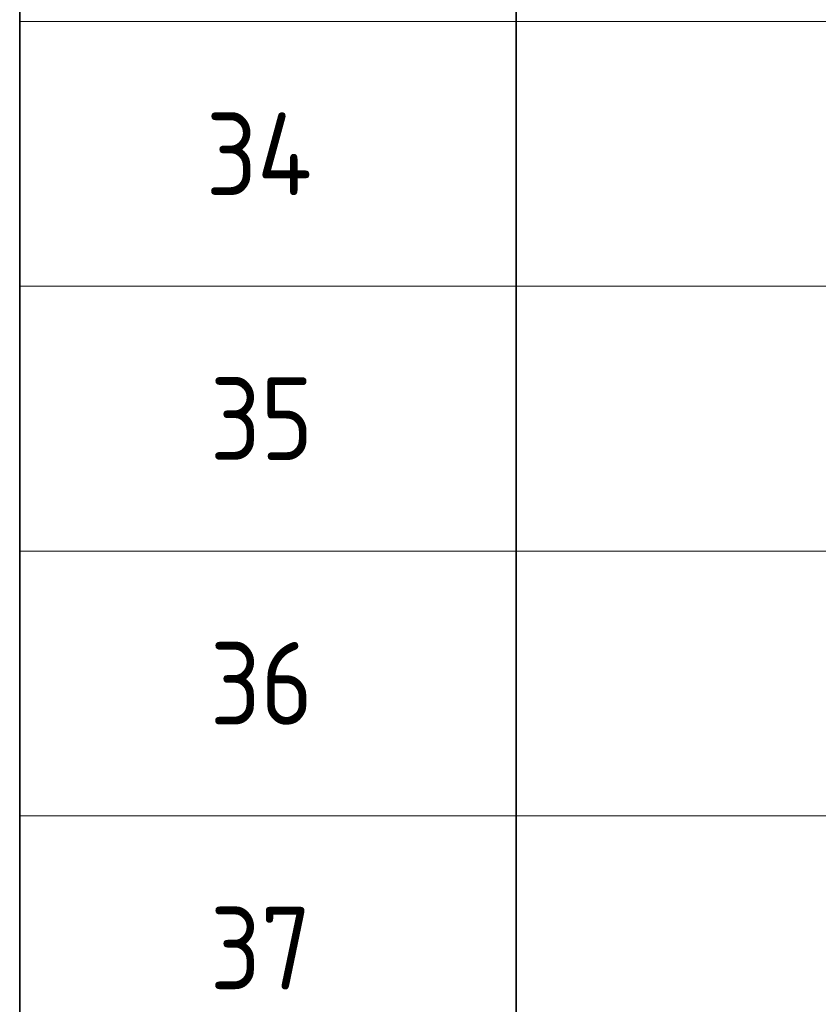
# Model space of a CAD drawing. Header units: metres. Extents: x -38 to 107, y -15 to 21.
# Tile 86 of 167: x 67.92 to 70.33, y 3.9 to 6.88. Entities that reach past the tile are written whole.
import ezdxf

# ---------------------------------------------------------------- set-up
doc = ezdxf.new("R2010")
doc.units = ezdxf.units.M
doc.layers.add('XR$4$Текст_ примечание', color=7, linetype='Continuous', lineweight=13)
doc.styles.add('ISOCPEUR', font='txt')

msp = doc.modelspace()

# ---------------------------------------------------------------- linework, layer by layer
at = {"layer": 'XR$4$Текст_ примечание', "color": 7, "linetype": 'Continuous', "lineweight": 35, "transparency": 33554687}
for p, q in [((67.9198, 7.6717), (67.9198, 6.8717)), ((69.4198, 7.6717), (69.4198, 6.8717)), ((67.9198, 6.8717), (67.9198, 6.0717)), ((69.4198, 6.8717), (69.4198, 6.0717)), ((67.9198, 6.0717), (67.9198, 5.2717)), ((69.4198, 6.0717), (69.4198, 5.2717)), ((67.9198, 5.2717), (67.9198, 4.4717)), ((69.4198, 5.2717), (69.4198, 4.4717)), ((67.9198, 4.4717), (67.9198, 3.6717)), ((69.4198, 4.4717), (69.4198, 3.6717))]:
    msp.add_line(p, q, dxfattribs=at)
at = {"layer": 'XR$4$Текст_ примечание', "color": 7, "linetype": 'Continuous', "lineweight": 13, "transparency": 33554687}
for p, q in [((86.4198, 6.8717), (67.9198, 6.8717)), ((86.4198, 6.0717), (67.9198, 6.0717)), ((86.4198, 5.2717), (67.9198, 5.2717)), ((86.4198, 4.4717), (67.9198, 4.4717))]:
    msp.add_line(p, q, dxfattribs=at)

# ---------------------------------------------------------------- texts
at = {"layer": 'XR$4$Текст_ примечание', "color": 7, "linetype": 'Continuous', "lineweight": 35, "transparency": 33554687, "char_height": 0.25, "attachment_point": 7, "style": 'ISOCPEUR'}
for s, insert, width in [('\\W0.88;34', (68.4823, 6.3467), 0.484994), ('\\W0.87;35', (68.4948, 5.5467), 0.45901), ('\\W0.87;36', (68.4948, 4.7467), 0.45901), ('\\W0.87;37', (68.4948, 3.9467), 0.45901)]:
    msp.add_mtext(s, dxfattribs=dict(at, insert=insert, width=width))

doc.saveas('drawing.dxf')
